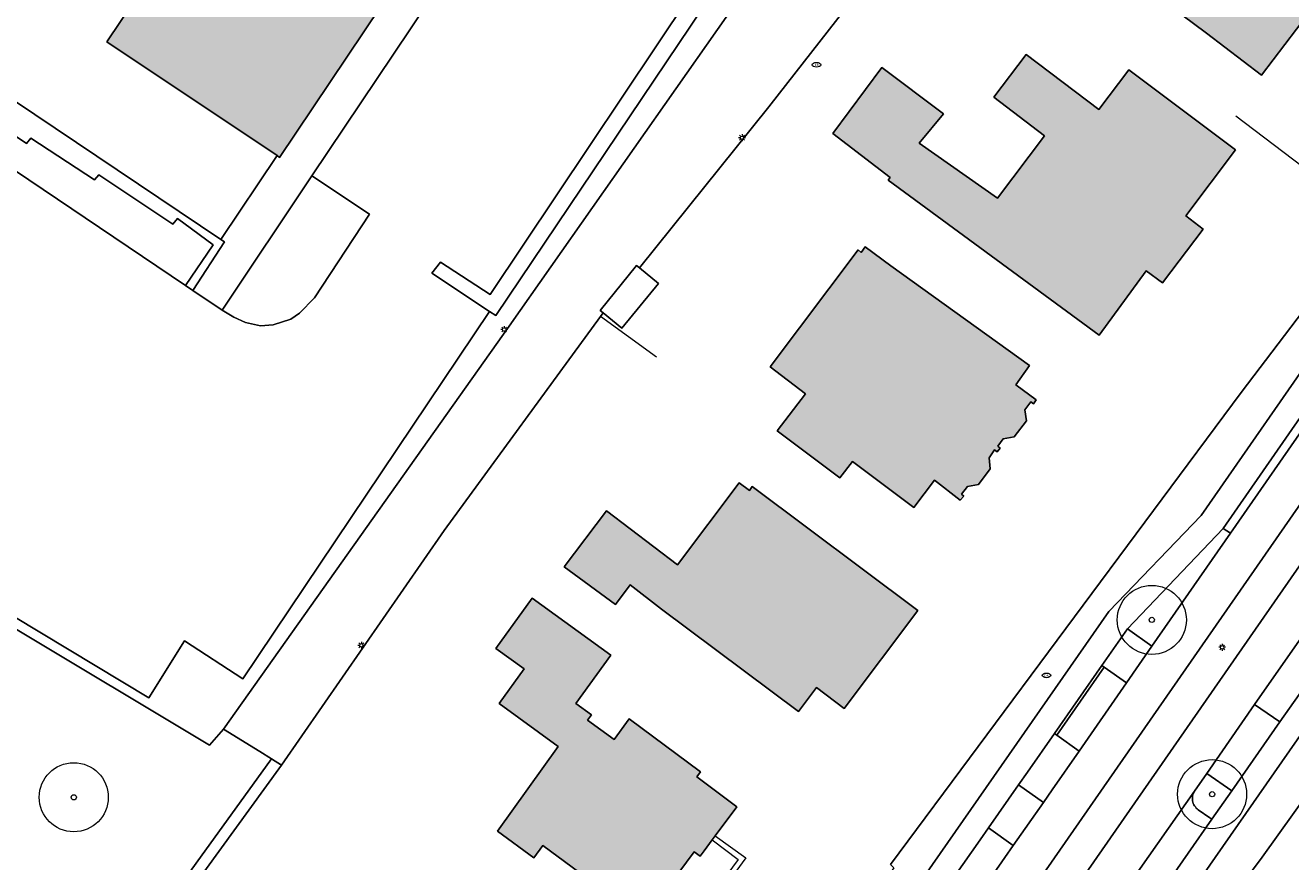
# Model space of a CAD drawing. Header units: metres. Extents: x 187482 to 189800, y 333582 to 335019.
# Tile 97 of 256: x 188221 to 188312, y 334309 to 334369. Entities that reach past the tile are written whole.
import ezdxf
from ezdxf.enums import TextEntityAlignment as Align

# ---------------------------------------------------------------- set-up
doc = ezdxf.new("R2010")
doc.units = ezdxf.units.M
doc.layers.get('0').update_dxf_attribs({"color": 252, "lineweight": 18})
for name, color, linetype, lineweight in [('B-WE-GR-BEPLANTING_CULTUUR_HEESTERS-GV', 252, 'Continuous', 18), ('B-WE-GR-BOOM-S', 252, 'Continuous', 18), ('B-WE-IE-MEUBILAIR-S', 252, 'Continuous', 18), ('B-WE-IE-TERREINAFSCHEIDING_KUNSTMATIG_HEKWERK-G', 252, 'IE-TERREINAFSCHEIDING_KUNSTMATIG-SO', 18), ('B-WE-IE-TERREINAFSCHEIDING_KUNSTMATIG_MUUR-G', 252, 'IE-TERREINAFSCHEIDING_KUNSTMATIG-SO', 18), ('B-WE-OG-BEBOUWING-GV', 252, 'Continuous', 18), ('B-WE-OG-TERREIN_ERF-GV', 252, 'Continuous', 18), ('B-WE-VH-GESLOTENVERHARDING_ASFALT-GV', 252, 'Continuous', 18), ('B-WE-VH-OPENVERHARDING_BETONELEMENT-GV', 252, 'Continuous', 18), ('B-WE-VH-OPENVERHARDING_BETONSTRAATSTEEN-GV', 252, 'Continuous', 18), ('B-WE-VH-OPENVERHARDING_STRAATBAKSTEEN-GV', 252, 'Continuous', 18)]:
    doc.layers.add(name, color=color, linetype=linetype, lineweight=lineweight)
doc.layers.add('B-WE-OG-BEBOUWING-V', color=7, linetype='Continuous', lineweight=18, true_color=0xf0f0f0)
doc.styles.add('NLCS-ISO', font='NLCS-ISO.ttf')
doc.linetypes.add('IE-TERREINAFSCHEIDING_KUNSTMATIG-SO', pattern='A,4,[82,NLCS.SHX,S=0.75,R=90,X=0,Y=0],4,-2', length=10)

# ---------------------------------------------------------------- blocks, each defined once
blk = doc.blocks.new('SIE-MEUBILAIR_PAAL_LICHTMAST-SO')
for points in [[(-0.62, 0), (-1, 0)], [(-0.71, 0.71), (-0.44, 0.44)], [(0, 1), (0, 0.62)], [(0.44, 0.44), (0.71, 0.71)], [(1, 0), (0.62, 0)], [(-0.71, -0.71), (-0.44, -0.44)], [(0, -0.62), (0, -1)], [(0.44, -0.44), (0.71, -0.71)]]:
    blk.add_lwpolyline(points)
blk.add_circle((0, 0), 0.5)
blk = doc.blocks.new('SIE-MEUBILAIR_PUT_BRANDKRAAN-SO')
blk.add_ellipse((0, 0), major_axis=(1.25, 0), ratio=0.54)
at = {"style": 'NLCS-ISO'}
blk.add_text('bk', height=0.75, dxfattribs=at).set_placement((0.03, 0), align=Align.MIDDLE_CENTER)
blk = doc.blocks.new('SGR-BOOM_GBKN-SO')
at = {"color": 0, "linetype": 'ByBlock', "lineweight": 18}
for radius in [2, 0.15]:
    blk.add_circle((0, 0), radius, dxfattribs=at)

msp = doc.modelspace()

# ---------------------------------------------------------------- hatches: boundary and pattern name
at = {"layer": 'B-WE-OG-BEBOUWING-V'}
h = msp.add_hatch(color=256, dxfattribs=at)
h.dxf.hatch_style = 1
h.paths.add_polyline_path([(188238.735, 334359.943), (188238.917, 334359.821), (188257.326, 334387.276), (188256.895, 334387.565), (188245.323, 334395.324), (188248.374, 334399.874), (188249.987, 334402.279), (188251.418, 334401.528), (188252.76, 334400.982), (188254.197, 334400.558), (188255.712, 334400.275), (188257.284, 334400.151), (188258.888, 334400.196), (188260.498, 334400.419), (188262.083, 334400.82), (188263.614, 334401.393), (188265.064, 334402.127), (188266.409, 334403.003), (188267.63, 334404.001), (188268.714, 334405.096), (188269.653, 334406.262), (188270.445, 334407.476), (188271.092, 334408.713), (188271.431, 334409.764), (188271.698, 334410.835), (188271.891, 334411.923), (188272.009, 334413.021), (188272.052, 334414.124), (188271.988, 334415.641), (188271.783, 334417.145), (188271.437, 334418.623), (188270.954, 334420.062), (188270.338, 334421.449), (188269.596, 334422.773), (188268.732, 334424.021), (188267.755, 334425.183), (188266.393, 334426.493), (188268.549, 334429.908), (188257.863, 334437.57), (188255.952, 334434.718), (188254.947, 334435.24), (188253.906, 334435.685), (188252.834, 334436.052), (188251.738, 334436.337), (188250.624, 334436.54), (188249.498, 334436.659), (188248.365, 334436.694), (188247.234, 334436.644), (188246.109, 334436.51), (188244.998, 334436.293), (188243.906, 334435.993), (188242.839, 334435.613), (188241.803, 334435.155), (188240.805, 334434.62), (188239.849, 334434.012), (188238.941, 334433.335), (188238.087, 334432.591), (188237.29, 334431.787), (188236.555, 334430.925), (188235.887, 334430.01), (188235.289, 334429.048), (188234.764, 334428.045), (188234.316, 334427.005), (188233.946, 334425.934), (188233.657, 334424.839), (188233.451, 334423.725), (188233.328, 334422.6), (188233.29, 334421.468), (188233.336, 334420.336), (188233.466, 334419.211), (188233.68, 334418.099), (188233.976, 334417.006), (188234.353, 334415.938), (188234.808, 334414.901), (188235.34, 334413.901), (188235.945, 334412.943), (188236.619, 334412.033), (188237.36, 334411.177), (188238.162, 334410.377), (188239.022, 334409.64), (188237.508, 334407.349), (188234.173, 334411.504), (188230.426, 334408.514), (188235.827, 334404.84), (188234.374, 334402.646), (188226.312, 334408.033), (188199.021, 334386.559), (188199.213, 334386.43), (188216.49, 334374.846), (188218.522, 334377.854), (188228.421, 334371.223), (188226.394, 334368.198)], flags=17)
h.paths.add_polyline_path([(188270.179, 334378.588), (188269.089, 334376.969), (188271.256, 334375.509), (188272.346, 334377.129)], flags=16)
h = msp.add_hatch(color=256, dxfattribs=at)
h.dxf.hatch_style = 1
h.paths.add_polyline_path([(188307.934, 334411.206), (188286.663, 334379.178), (188288.97, 334377.645), (188310.241, 334409.673)], flags=16)
h.paths.add_polyline_path([(188321.787, 334407.621), (188297.293, 334375.341), (188306.017, 334368.807), (188309.996, 334365.779), (188317.606, 334375.781), (188316.174, 334376.871), (188318.136, 334379.45), (188319.567, 334378.364), (188334.436, 334397.948), (188330.454, 334400.972)], flags=17)
h = msp.add_hatch(color=256, dxfattribs=at)
h.dxf.hatch_style = 1
h.paths.add_polyline_path([(188278.965, 334361.54), (188283.108, 334358.354), (188282.975, 334358.178), (188298.239, 334346.953), (188301.659, 334351.603), (188302.845, 334350.731), (188305.777, 334354.623), (188304.52, 334355.578), (188308.119, 334360.376), (188300.398, 334366.167), (188298.233, 334363.29), (188292.955, 334367.276), (188290.617, 334364.174), (188294.294, 334361.386), (188290.891, 334356.862), (188285.207, 334360.842), (188286.989, 334362.976), (188282.504, 334366.32)], flags=17)
h = msp.add_hatch(color=256, dxfattribs=at)
h.dxf.hatch_style = 1
h.paths.add_polyline_path([(188280.385, 334337.784), (188284.832, 334334.458), (188286.317, 334336.444), (188288.198, 334334.985), (188288.451, 334335.274), (188288.278, 334335.419), (188288.724, 334335.983), (188289.511, 334336.116), (188290.357, 334337.257), (188290.292, 334338.068), (188290.681, 334338.626), (188290.873, 334338.481), (188291.089, 334338.748), (188290.915, 334338.909), (188291.311, 334339.435), (188292.105, 334339.568), (188292.99, 334340.728), (188292.876, 334341.538), (188293.31, 334342.102), (188293.494, 334341.964), (188293.688, 334342.251), (188292.216, 334343.35), (188293.213, 334344.737), (188283.16, 334351.963), (188281.314, 334353.336), (188281.031, 334352.934), (188280.809, 334353.119), (188274.419, 334344.644), (188276.987, 334342.687), (188274.931, 334340.011), (188279.473, 334336.6)], flags=17)
h = msp.add_hatch(color=256, dxfattribs=at)
h.dxf.hatch_style = 1
h.paths.add_polyline_path([(188263.226, 334327.427), (188264.303, 334328.867), (188266.556, 334327.099), (188276.471, 334319.674), (188277.777, 334321.418), (188279.8, 334319.902), (188285.113, 334327.003), (188273.13, 334335.971), (188272.924, 334335.697), (188272.198, 334336.245), (188267.733, 334330.314), (188262.589, 334334.224), (188259.509, 334330.164)], flags=17)
h = msp.add_hatch(color=256, dxfattribs=at)
h.dxf.hatch_style = 1
h.paths.add_polyline_path([(188254.82, 334320.263), (188259.089, 334317.148), (188254.68, 334311.023), (188257.329, 334309.094), (188257.964, 334309.977), (188263.221, 334306.095), (188265.271, 334304.581), (188268.92, 334309.523), (188269.372, 334309.209), (188269.66, 334309.599), (188270.235, 334310.377), (188270.452, 334310.672), (188272.017, 334312.786), (188269.111, 334314.944), (188269.378, 334315.306), (188264.21, 334319.144), (188263.133, 334317.647), (188261.213, 334319.053), (188261.491, 334319.439), (188260.366, 334320.26), (188262.894, 334323.757), (188257.207, 334327.891), (188254.58, 334324.255), (188256.626, 334322.765)], flags=17)

# ---------------------------------------------------------------- linework, layer by layer
at = {"layer": 'B-WE-GR-BEPLANTING_CULTUUR_HEESTERS-GV', "flags": 128}
for points in [[(188309.497, 334320.191), (188311.332, 334318.929), (188317.618, 334327.842), (188323.297, 334335.585), (188323.355, 334335.928), (188323.164, 334336.219), (188321.957, 334337.131), (188321.58, 334337.191), (188321.247, 334337.005)], [(188307.747, 334332.597), (188307.224, 334332.95), (188300.29, 334325.659), (188302.056, 334324.405)], [(188294.213, 334313.101), (188292.413, 334314.375), (188290.234, 334311.254), (188292.028, 334309.984)]]:
    msp.add_lwpolyline(points, close=True, dxfattribs=at)
msp.add_lwpolyline([(188305.428, 334312.566), (188306.257, 334311.988), (188306.416, 334311.877), (188307.848, 334313.933), (188306.039, 334315.188), (188305.145, 334313.906)], dxfattribs=at)
at = {"layer": 'B-WE-GR-BEPLANTING_CULTUUR_HEESTERS-GV'}
for points in [[(188305.017, 334313.57, 0.08915), (188305.015, 334313.211)], [(188305.145, 334313.906, 0.089852), (188305.017, 334313.57)], [(188305.015, 334313.211, 0.09886), (188305.157, 334312.847)], [(188305.157, 334312.847, 0.097794), (188305.428, 334312.566)]]:
    msp.add_lwpolyline(points, format="xyb", dxfattribs=at)
at = {"layer": 'B-WE-IE-TERREINAFSCHEIDING_KUNSTMATIG_HEKWERK-G', "ltscale": 0.2, "flags": 128}
for points in [[(188262.154, 334348.297), (188250.818, 334332.79)], [(188266.19, 334345.345), (188262.154, 334348.297)]]:
    msp.add_lwpolyline(points, dxfattribs=at)
at = {"layer": 'B-WE-IE-TERREINAFSCHEIDING_KUNSTMATIG_MUUR-G', "ltscale": 0.2, "flags": 128}
for points in [[(188308.15, 334362.816), (188317.836, 334355.475)], [(188234.669, 334353.879), (188238.735, 334359.943)], [(188308.535, 334342.787), (188315.262, 334351.658)], [(188270.452, 334310.672), (188272.669, 334309.075), (188266.269, 334300.356), (188261.983, 334303.482), (188261.715, 334303.146), (188261.402, 334303.395), (188261.67, 334303.731), (188261.764, 334303.656)], [(188270.235, 334310.377), (188272.104, 334308.974), (188266.114, 334300.82), (188261.96, 334303.902)]]:
    msp.add_lwpolyline(points, dxfattribs=at)
at = {"layer": 'B-WE-OG-BEBOUWING-GV', "flags": 128}
for points in [[(188321.787, 334407.621), (188297.293, 334375.341), (188306.017, 334368.807), (188309.996, 334365.779), (188317.606, 334375.781), (188316.174, 334376.871), (188318.136, 334379.45), (188319.567, 334378.364), (188334.436, 334397.948), (188330.454, 334400.972)], [(188278.965, 334361.54), (188283.108, 334358.354), (188282.975, 334358.178), (188298.239, 334346.953), (188301.659, 334351.603), (188302.845, 334350.731), (188305.777, 334354.623), (188304.52, 334355.578), (188308.119, 334360.376), (188300.398, 334366.167), (188298.233, 334363.29), (188292.955, 334367.276), (188290.617, 334364.174), (188294.294, 334361.386), (188290.891, 334356.862), (188285.207, 334360.842), (188286.989, 334362.976), (188282.504, 334366.32)], [(188280.385, 334337.784), (188284.832, 334334.458), (188286.317, 334336.444), (188288.198, 334334.985), (188288.451, 334335.274), (188288.278, 334335.419), (188288.724, 334335.983), (188289.511, 334336.116), (188290.357, 334337.257), (188290.292, 334338.068), (188290.681, 334338.626), (188290.873, 334338.481), (188291.089, 334338.748), (188290.915, 334338.909), (188291.311, 334339.435), (188292.105, 334339.568), (188292.99, 334340.728), (188292.876, 334341.538), (188293.31, 334342.102), (188293.494, 334341.964), (188293.688, 334342.251), (188292.216, 334343.35), (188293.213, 334344.737), (188283.16, 334351.963), (188281.314, 334353.336), (188281.031, 334352.934), (188280.809, 334353.119), (188274.419, 334344.644), (188276.987, 334342.687), (188274.931, 334340.011), (188279.473, 334336.6)], [(188262.338, 334348.549), (188263.697, 334347.442), (188266.342, 334350.692), (188264.97, 334351.809), (188264.76, 334351.98), (188262.115, 334348.73)], [(188263.226, 334327.427), (188264.303, 334328.867), (188266.556, 334327.099), (188276.471, 334319.674), (188277.777, 334321.418), (188279.8, 334319.902), (188285.113, 334327.003), (188273.13, 334335.971), (188272.924, 334335.697), (188272.198, 334336.245), (188267.733, 334330.314), (188262.589, 334334.224), (188259.509, 334330.164)], [(188254.82, 334320.263), (188259.089, 334317.148), (188254.68, 334311.023), (188257.329, 334309.094), (188257.964, 334309.977), (188263.221, 334306.095), (188265.271, 334304.581), (188268.92, 334309.523), (188269.372, 334309.209), (188269.66, 334309.599), (188270.235, 334310.377), (188270.452, 334310.672), (188272.017, 334312.786), (188269.111, 334314.944), (188269.378, 334315.306), (188264.21, 334319.144), (188263.133, 334317.647), (188261.213, 334319.053), (188261.491, 334319.439), (188260.366, 334320.26), (188262.894, 334323.757), (188257.207, 334327.891), (188254.58, 334324.255), (188256.626, 334322.765)]]:
    msp.add_lwpolyline(points, close=True, dxfattribs=at)
msp.add_lwpolyline([(188228.421, 334371.223), (188226.394, 334368.198), (188238.735, 334359.943), (188238.917, 334359.821), (188257.326, 334387.276)], dxfattribs=at)
at = {"layer": 'B-WE-OG-TERREIN_ERF-GV', "flags": 128}
for points in [[(188312.14, 334419.335), (188307.394, 334411.579), (188307.934, 334411.206), (188310.241, 334409.673), (188288.97, 334377.645), (188286.663, 334379.178), (188285.539, 334377.833), (188274.334, 334363.488), (188264.97, 334351.809), (188266.342, 334350.692), (188263.697, 334347.442), (188262.338, 334348.549), (188262.154, 334348.297), (188250.818, 334332.79), (188239.053, 334315.79), (188228.007, 334300.57)], [(188187.899, 334380.054), (188195.062, 334375.253), (188216.583, 334360.99), (188232.097, 334350.55), (188234.115, 334353.481), (188231.531, 334355.38), (188231.178, 334354.985), (188225.835, 334358.562), (188225.504, 334358.188), (188220.911, 334361.219), (188220.595, 334360.816), (188211.023, 334367.234)], [(188273.981, 334377.248), (188254.563, 334348.367), (188254.113, 334348.648), (188236.239, 334322.049), (188232.021, 334324.793), (188229.446, 334320.68), (188215.771, 334328.898)], [(188253.12, 334376.208), (188241.238, 334358.475), (188245.415, 334355.702), (188241.442, 334349.651), (188240.36, 334348.539), (188239.72, 334348.101), (188238.453, 334347.68), (188237.525, 334347.618), (188236.455, 334347.85), (188235.593, 334348.238), (188234.753, 334348.763), (188232.642, 334350.183), (188232.097, 334350.55), (188216.583, 334360.99)], [(188215.771, 334328.898), (188229.446, 334320.68), (188232.021, 334324.793), (188236.239, 334322.049), (188254.113, 334348.648), (188249.945, 334351.439), (188250.574, 334352.231), (188254.159, 334349.887), (188270.991, 334375.064)], [(188205.119, 334334.465), (188233.839, 334317.238), (188234.855, 334318.396), (188255.535, 334347.584), (188273.629, 334373.395)], [(188283.135, 334308.591), (188308.535, 334342.787), (188315.262, 334351.658)], [(188314.561, 334315.432), (188310.059, 334309.125), (188308.661, 334307.261), (188305.944, 334303.369), (188303.565, 334300.042), (188292.756, 334284.774), (188291.158, 334282.485), (188285.769, 334274.633), (188285.301, 334273.951), (188285.412, 334273.844), (188292.926, 334268.596), (188292.03, 334267.344), (188306.637, 334257.08), (188304.882, 334254.556), (188306.628, 334253.333), (188309.627, 334257.692), (188319.264, 334250.986)]]:
    msp.add_lwpolyline(points, dxfattribs=at)
for points in [[(188317.606, 334375.781), (188309.996, 334365.779), (188306.017, 334368.807), (188297.293, 334375.341), (188321.787, 334407.621), (188330.454, 334400.972), (188334.436, 334397.948), (188319.567, 334378.364), (188318.136, 334379.45), (188316.174, 334376.871)], [(188250.574, 334352.231), (188249.945, 334351.439), (188254.113, 334348.648), (188254.563, 334348.367), (188273.981, 334377.248), (188270.984, 334379.211), (188273.099, 334382.407), (188272.758, 334382.742), (188281.164, 334395.335), (188279.443, 334396.486), (188271.354, 334383.445), (188267.406, 334377.408), (188270.991, 334375.064), (188254.159, 334349.887)], [(188256.62, 334381.431), (188259.477, 334385.752), (188257.326, 334387.276), (188238.917, 334359.821), (188238.735, 334359.943), (188234.669, 334353.879), (188234.925, 334353.707), (188232.642, 334350.183), (188234.753, 334348.763), (188241.238, 334358.475), (188253.12, 334376.208)], [(188212.18, 334368.966), (188234.669, 334353.879), (188238.735, 334359.943), (188226.394, 334368.198), (188228.421, 334371.223), (188218.522, 334377.854), (188216.49, 334374.846), (188199.213, 334386.43), (188197.958, 334385.36), (188215.348, 334373.706)], [(188211.023, 334367.234), (188220.595, 334360.816), (188220.911, 334361.219), (188225.504, 334358.188), (188225.835, 334358.562), (188231.178, 334354.985), (188231.531, 334355.38), (188234.115, 334353.481), (188232.097, 334350.55), (188232.642, 334350.183), (188234.925, 334353.707), (188234.669, 334353.879), (188212.18, 334368.966)], [(188286.989, 334362.976), (188285.207, 334360.842), (188290.891, 334356.862), (188294.294, 334361.386), (188290.617, 334364.174), (188292.955, 334367.276), (188298.233, 334363.29), (188300.398, 334366.167), (188308.119, 334360.376), (188304.52, 334355.578), (188305.777, 334354.623), (188302.845, 334350.731), (188301.659, 334351.603), (188298.239, 334346.953), (188282.975, 334358.178), (188283.108, 334358.354), (188278.965, 334361.54), (188282.504, 334366.32)], [(188241.238, 334358.475), (188234.753, 334348.763), (188235.593, 334348.238), (188236.455, 334347.85), (188237.525, 334347.618), (188238.453, 334347.68), (188239.72, 334348.101), (188240.36, 334348.539), (188241.442, 334349.651), (188245.415, 334355.702)], [(188274.931, 334340.011), (188276.987, 334342.687), (188274.419, 334344.644), (188280.809, 334353.119), (188281.031, 334352.934), (188281.314, 334353.336), (188283.16, 334351.963), (188293.213, 334344.737), (188292.216, 334343.35), (188293.688, 334342.251), (188293.494, 334341.964), (188293.31, 334342.102), (188292.876, 334341.538), (188292.99, 334340.728), (188292.105, 334339.568), (188291.311, 334339.435), (188290.915, 334338.909), (188291.089, 334338.748), (188290.873, 334338.481), (188290.681, 334338.626), (188290.292, 334338.068), (188290.357, 334337.257), (188289.511, 334336.116), (188288.724, 334335.983), (188288.278, 334335.419), (188288.451, 334335.274), (188288.198, 334334.985), (188286.317, 334336.444), (188284.832, 334334.458), (188280.385, 334337.784), (188279.473, 334336.6)], [(188262.589, 334334.224), (188267.733, 334330.314), (188272.198, 334336.245), (188272.924, 334335.697), (188273.13, 334335.971), (188285.113, 334327.003), (188279.8, 334319.902), (188277.777, 334321.418), (188276.471, 334319.674), (188266.556, 334327.099), (188264.303, 334328.867), (188263.226, 334327.427), (188259.509, 334330.164)], [(188263.221, 334306.095), (188257.964, 334309.977), (188257.329, 334309.094), (188254.68, 334311.023), (188259.089, 334317.148), (188254.82, 334320.263), (188256.626, 334322.765), (188254.58, 334324.255), (188257.207, 334327.891), (188262.894, 334323.757), (188260.366, 334320.26), (188261.491, 334319.439), (188261.213, 334319.053), (188263.133, 334317.647), (188264.21, 334319.144), (188269.378, 334315.306), (188269.111, 334314.944), (188272.017, 334312.786), (188270.452, 334310.672), (188270.235, 334310.377), (188269.66, 334309.599), (188269.372, 334309.209), (188268.92, 334309.523), (188265.271, 334304.581)]]:
    msp.add_lwpolyline(points, close=True, dxfattribs=at)
at = {"layer": 'B-WE-VH-GESLOTENVERHARDING_ASFALT-GV', "flags": 128}
for points in [[(188367.669, 334411.236), (188361.673, 334403.795), (188347.494, 334385.717), (188319.183, 334348.802), (188316.336, 334344.933), (188307.747, 334332.597), (188302.056, 334324.405), (188300.226, 334321.77), (188296.799, 334316.819), (188294.851, 334314.012), (188294.213, 334313.101), (188292.028, 334309.984), (188291.418, 334309.114), (188289.554, 334306.432), (188288.111, 334304.356), (188285.185, 334300.148), (188284.046, 334298.53), (188286.665, 334296.82), (188287.273, 334297.942), (188319.804, 334344.772)], [(188321.85, 334343.324), (188321.667, 334343.061), (188289.352, 334296.528)], [(188217.513, 334289.011), (188227.428, 334301.151), (188238.323, 334316.248), (188237.474, 334316.781), (188234.855, 334318.396), (188233.839, 334317.238), (188205.119, 334334.465), (188193.934, 334341.394), (188193.51, 334341.657), (188180.692, 334325.097), (188180.141, 334324.645), (188179.473, 334324.291), (188173.908, 334312.589), (188152.027, 334269.07), (188138.744, 334246.903), (188169.813, 334230.41), (188172.127, 334229.182), (188174.304, 334228.026), (188184.032, 334249.954)], [(188288.563, 334295.48), (188290.926, 334293.483), (188291.112, 334293.749), (188291.117, 334293.756), (188291.122, 334293.763), (188291.127, 334293.77), (188291.132, 334293.777), (188291.138, 334293.784), (188291.143, 334293.791), (188291.148, 334293.798), (188291.154, 334293.804), (188295.675, 334300.321), (188297.472, 334302.921), (188300.594, 334307.41), (188305.145, 334313.906), (188306.039, 334315.188), (188309.497, 334320.191), (188321.247, 334337.005), (188321.58, 334337.191), (188321.957, 334337.131), (188323.164, 334336.219), (188323.355, 334335.928), (188323.297, 334335.585)]]:
    msp.add_lwpolyline(points, dxfattribs=at)
at = {"layer": 'B-WE-VH-OPENVERHARDING_BETONELEMENT-GV', "flags": 128}
msp.add_lwpolyline([(188298.601, 334322.889), (188298.436, 334323.003), (188295.011, 334318.097), (188295.174, 334317.98)], close=True, dxfattribs=at)
at = {"layer": 'B-WE-VH-OPENVERHARDING_BETONSTRAATSTEEN-GV', "flags": 128}
for points in [[(188282.328, 334395.938), (188273.696, 334382.943), (188274.641, 334377.746), (188274.582, 334375.753), (188274.098, 334374.395), (188273.629, 334373.395), (188255.535, 334347.584), (188234.855, 334318.396), (188237.474, 334316.781), (188238.323, 334316.248), (188239.053, 334315.79), (188250.818, 334332.79), (188262.154, 334348.297), (188262.338, 334348.549), (188262.115, 334348.73), (188264.76, 334351.98), (188264.97, 334351.809), (188274.334, 334363.488), (188285.539, 334377.833), (188286.663, 334379.178), (188284.446, 334380.482), (188282.397, 334377.556), (188282.037, 334377.813), (188290.631, 334390.491)], [(188323.297, 334335.585), (188317.618, 334327.842), (188311.332, 334318.929), (188307.848, 334313.933), (188306.416, 334311.877), (188302.986, 334306.954), (188299.284, 334301.641), (188296.909, 334298.227), (188293.493, 334293.315), (188289.338, 334287.339), (188270.335, 334260.079), (188266.872, 334255.121), (188268.318, 334254.076), (188314.091, 334319.785), (188321.436, 334330.009), (188325.307, 334335.236), (188323.833, 334336.336)], [(188300.226, 334321.77), (188298.601, 334322.889), (188295.174, 334317.98), (188296.799, 334316.819)]]:
    msp.add_lwpolyline(points, close=True, dxfattribs=at)
for points in [[(188314.938, 334347.254), (188305.637, 334333.89), (188298.951, 334326.934), (188254.936, 334263.731), (188256.425, 334262.713), (188259.773, 334267.517), (188278.717, 334294.735), (188283.402, 334301.457), (188286.34, 334305.673), (188287.761, 334307.711), (188289.628, 334310.386), (188290.234, 334311.254), (188292.413, 334314.375), (188293.05, 334315.287), (188295.011, 334318.097), (188298.436, 334323.003), (188300.29, 334325.659), (188307.224, 334332.95), (188316.523, 334346.335)], [(188228.007, 334300.57), (188239.053, 334315.79), (188238.323, 334316.248), (188227.428, 334301.151)], [(188305.145, 334313.906), (188300.594, 334307.41)], [(188301.981, 334307.653), (188302.822, 334307.068), (188302.986, 334306.954), (188306.416, 334311.877), (188306.257, 334311.988), (188305.428, 334312.566)]]:
    msp.add_lwpolyline(points, dxfattribs=at)
at = {"layer": 'B-WE-VH-OPENVERHARDING_BETONSTRAATSTEEN-GV'}
for points in [[(188305.015, 334313.211, -0.08915), (188305.017, 334313.57)], [(188305.017, 334313.57, -0.089852), (188305.145, 334313.906)], [(188305.157, 334312.847, -0.09886), (188305.015, 334313.211)], [(188305.428, 334312.566, -0.097794), (188305.157, 334312.847)]]:
    msp.add_lwpolyline(points, format="xyb", dxfattribs=at)
at = {"layer": 'B-WE-VH-OPENVERHARDING_STRAATBAKSTEEN-GV', "flags": 128}
for points in [[(188367.312, 334411.77), (188360.974, 334403.983), (188349.7, 334389.626), (188318.656, 334349.209), (188316.523, 334346.335), (188307.224, 334332.95), (188307.747, 334332.597), (188316.336, 334344.933), (188319.183, 334348.802), (188347.494, 334385.717), (188361.673, 334403.795), (188367.669, 334411.236)], [(188315.262, 334351.658), (188308.535, 334342.787), (188283.135, 334308.591), (188283.386, 334308.365), (188264.765, 334281.827), (188261.338, 334276.205), (188261.434, 334276.154), (188253.422, 334264.724), (188254.936, 334263.731), (188298.951, 334326.934), (188305.637, 334333.89), (188314.938, 334347.254)], [(188319.804, 334344.772), (188287.273, 334297.942), (188286.665, 334296.82), (188286.273, 334296.097), (188285.634, 334294.097)], [(188289.352, 334296.528), (188321.667, 334343.061), (188321.85, 334343.324)], [(188314.091, 334319.785), (188268.318, 334254.076), (188270.527, 334252.55), (188280.15, 334266.283), (188285.412, 334273.844), (188285.301, 334273.951), (188285.769, 334274.633), (188291.158, 334282.485), (188292.756, 334284.774), (188303.565, 334300.042), (188305.944, 334303.369), (188308.661, 334307.261), (188310.059, 334309.125), (188314.561, 334315.432)]]:
    msp.add_lwpolyline(points, dxfattribs=at)
for points in [[(188302.056, 334324.405), (188300.29, 334325.659), (188298.436, 334323.003), (188298.601, 334322.889), (188300.226, 334321.77)], [(188306.039, 334315.188), (188307.848, 334313.933), (188311.332, 334318.929), (188309.497, 334320.191)], [(188292.413, 334314.375), (188294.213, 334313.101), (188294.851, 334314.012), (188296.799, 334316.819), (188295.174, 334317.98), (188295.011, 334318.097), (188293.05, 334315.287)], [(188290.234, 334311.254), (188289.628, 334310.386), (188287.761, 334307.711), (188289.554, 334306.432), (188291.418, 334309.114), (188292.028, 334309.984)]]:
    msp.add_lwpolyline(points, close=True, dxfattribs=at)

# ---------------------------------------------------------------- block references
at = {"layer": 'B-WE-GR-BOOM-S', "xscale": 1.25, "yscale": 1.25, "zscale": 1.25}
for p in [(188302.063, 334326.317), (188224.01, 334313.47), (188306.429, 334313.695)]:
    msp.add_blockref('SGR-BOOM_GBKN-SO', p, dxfattribs=at)
at = {"layer": 'B-WE-IE-MEUBILAIR-S', "xscale": 0.25, "yscale": 0.25, "zscale": 0.25}
for name, p in [('SIE-MEUBILAIR_PUT_BRANDKRAAN-SO', (188277.793, 334366.525)), ('SIE-MEUBILAIR_PAAL_LICHTMAST-SO', (188272.394, 334361.238)), ('SIE-MEUBILAIR_PAAL_LICHTMAST-SO', (188255.173, 334347.352)), ('SIE-MEUBILAIR_PAAL_LICHTMAST-SO', (188244.834, 334324.474)), ('SIE-MEUBILAIR_PAAL_LICHTMAST-SO', (188307.158, 334324.332)), ('SIE-MEUBILAIR_PUT_BRANDKRAAN-SO', (188294.433, 334322.302))]:
    msp.add_blockref(name, p, dxfattribs=at)

doc.saveas('drawing.dxf')
